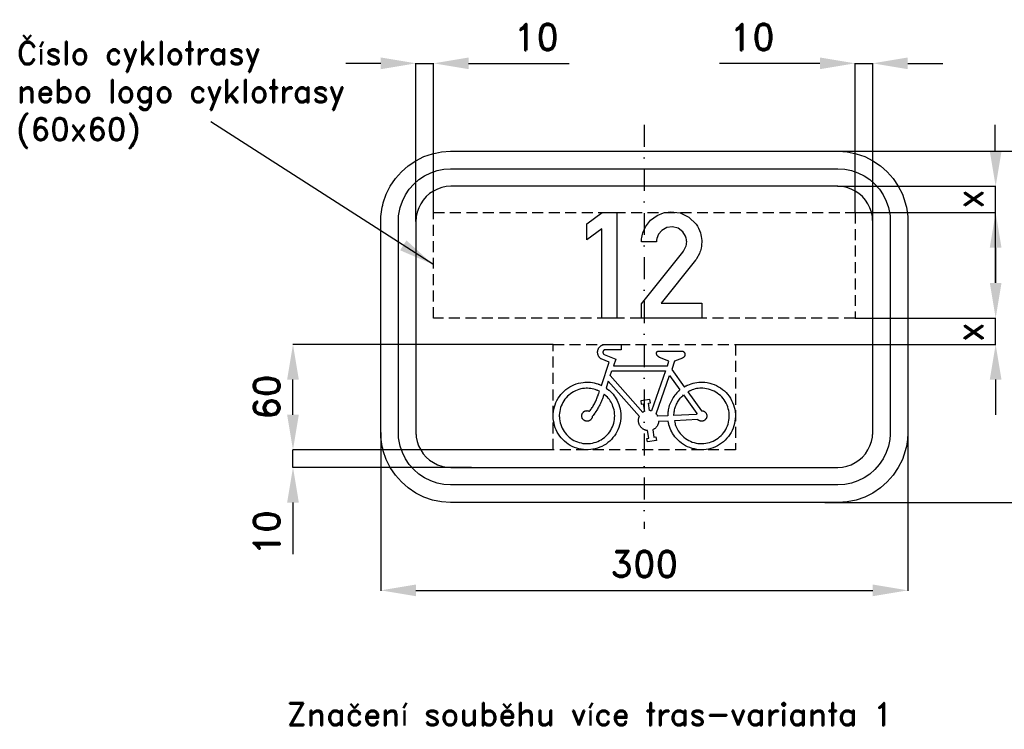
# Model space of a CAD drawing. Header units: millimetres. Extents: x -496 to 1891, y -906 to 175.
# Tile 3 of 4: x -356 to 205, y -229 to 175. Entities that reach past the tile are written whole.
import ezdxf

# ---------------------------------------------------------------- set-up
doc = ezdxf.new("R2010")
doc.units = ezdxf.units.MM
doc.header["$LTSCALE"] = 5
doc.linetypes.add('ČERCHOVANÁX2', pattern=[2, 1, -0.5, 0, -0.5])
doc.linetypes.add('ČÁRKOVANÁX2', pattern=[1.5, 1, -0.5])
doc.layers.add('Kóty', color=2, linetype='Continuous')
doc.layers.add('Značka', color=7, linetype='Continuous')
doc.styles.get("Standard").update_dxf_attribs({"font": 'romand.shx', "height": 15})
doc.dimstyles.get("Standard").update_dxf_attribs({"dimtxt": 15, "dimasz": 20, "dimexe": 0.18, "dimexo": 0.0625, "dimgap": 7.5, "dimtad": 1, "dimdec": 0, "dimzin": 0, "dimdsep": 46, "dimtxsty": 'Standard', "dimcen": 0.09, "dimadec": 0, "dimazin": 0, "dimtfac": 1, "dimtdec": 0, "dimtofl": 0, "dimtmove": 0, "dimatfit": 3, "dimfxl": 1, "dimtolj": 1, "dimtzin": 0, "dimarcsym": 0})

# ---------------------------------------------------------------- blocks, each defined once
blk = doc.blocks.new('*D0')
at = {"layer": 'Defpoints', "color": 0, "transparency": 16777216}
for p in [(-150, -60), (150, -60.31), (150, -150)]:
    blk.add_point(p, dxfattribs=at)
at = {"layer": 'Kóty', "color": 0, "lineweight": -2, "transparency": 16777216}
for p, q in [((-150, -60.06), (-150, -150.18)), ((150, -60.38), (150, -150.18)), ((-130, -150), (130, -150))]:
    blk.add_line(p, q, dxfattribs=at)
at = {"layer": 'Kóty', "color": 0, "transparency": 16777216}
for points in [[(-130, -146.67), (-130, -153.33), (-150, -150)], [(130, -146.67), (130, -153.33), (150, -150)]]:
    blk.add_solid(points, dxfattribs=at)
at = {"layer": 'Kóty', "color": 0, "transparency": 16777216, "insert": (0, -135), "char_height": 15, "attachment_point": 5}
blk.add_mtext('\\A1;300', dxfattribs=at)
blk = doc.blocks.new('*D1')
at = {"layer": 'Defpoints', "color": 0, "transparency": 16777216}
for p in [(-200, -10), (-51.88, -10), (-51.88, -70)]:
    blk.add_point(p, dxfattribs=at)
at = {"layer": 'Kóty', "color": 0, "lineweight": -2, "transparency": 16777216}
for p, q in [((-51.94, -10), (-200.18, -10)), ((-200, -50), (-200, -30)), ((-51.94, -70), (-200.18, -70))]:
    blk.add_line(p, q, dxfattribs=at)
at = {"layer": 'Kóty', "color": 0, "transparency": 16777216}
for points in [[(-203.33, -30), (-196.67, -30), (-200, -10)], [(-203.33, -50), (-196.67, -50), (-200, -70)]]:
    blk.add_solid(points, dxfattribs=at)
at = {"layer": 'Kóty', "color": 0, "transparency": 16777216, "insert": (-215, -40), "char_height": 15, "attachment_point": 5, "rotation": 90}
blk.add_mtext('\\A1;60', dxfattribs=at)
blk = doc.blocks.new('*D2')
at = {"layer": 'Defpoints', "color": 0, "transparency": 16777216}
for p in [(102.78, 100), (250, 100), (102.78, -100)]:
    blk.add_point(p, dxfattribs=at)
at = {"layer": 'Kóty', "color": 0, "lineweight": -2, "transparency": 16777216}
for p, q in [((102.84, 100), (250.18, 100)), ((250, -80), (250, 80)), ((102.84, -100), (250.18, -100))]:
    blk.add_line(p, q, dxfattribs=at)
at = {"layer": 'Kóty', "color": 0, "transparency": 16777216}
for points in [[(246.67, 80), (253.33, 80), (250, 100)], [(246.67, -80), (253.33, -80), (250, -100)]]:
    blk.add_solid(points, dxfattribs=at)
at = {"layer": 'Kóty', "color": 0, "transparency": 16777216, "insert": (235, 0), "char_height": 15, "attachment_point": 5, "rotation": 90}
blk.add_mtext('\\A1;200', dxfattribs=at)
blk = doc.blocks.new('*D8')
at = {"layer": 'Defpoints', "color": 0, "transparency": 16777216}
for p in [(-120, 150), (-120, 65), (-130, 60)]:
    blk.add_point(p, dxfattribs=at)
at = {"layer": 'Kóty', "color": 0, "lineweight": -2, "transparency": 16777216}
for p, q in [((-150, 150), (-170, 150)), ((-130, 60.06), (-130, 150.18)), ((-120, 65.06), (-120, 150.18)), ((-100, 150), (-42.86, 150))]:
    blk.add_line(p, q, dxfattribs=at)
at = {"layer": 'Kóty', "color": 0, "transparency": 16777216}
for points in [[(-150, 153.33), (-150, 146.67), (-130, 150)], [(-100, 153.33), (-100, 146.67), (-120, 150)]]:
    blk.add_solid(points, dxfattribs=at)
at = {"layer": 'Kóty', "color": 0, "transparency": 16777216, "insert": (-61.43, 165), "char_height": 15, "attachment_point": 5}
blk.add_mtext('\\A1;10', dxfattribs=at)
blk = doc.blocks.new('*D9')
at = {"layer": 'Defpoints', "color": 0, "transparency": 16777216}
for p in [(120, 150), (120, 65), (130, 60)]:
    blk.add_point(p, dxfattribs=at)
at = {"layer": 'Kóty', "color": 0, "lineweight": -2, "transparency": 16777216}
for p, q in [((100, 150), (42.86, 150)), ((120, 65.06), (120, 150.18)), ((130, 60.06), (130, 150.18)), ((150, 150), (170, 150))]:
    blk.add_line(p, q, dxfattribs=at)
at = {"layer": 'Kóty', "color": 0, "transparency": 16777216}
for points in [[(100, 153.33), (100, 146.67), (120, 150)], [(150, 153.33), (150, 146.67), (130, 150)]]:
    blk.add_solid(points, dxfattribs=at)
at = {"layer": 'Kóty', "color": 0, "transparency": 16777216, "insert": (61.43, 165), "char_height": 15, "attachment_point": 5}
blk.add_mtext('\\A1;10', dxfattribs=at)

msp = doc.modelspace()

# ---------------------------------------------------------------- linework, layer by layer
at = {"layer": 'Kóty'}
for p, q in [((110.06, 80), (200.18, 80)), ((200, 25), (200, 80)), ((120.06, 65.06), (200.18, 65.06)), ((200, 45.06), (200, 25.06)), ((120, 5), (200.18, 5)), ((51.94, -10), (200.18, -10)), ((-200, -50), (-200, -30)), ((200, -30), (200, -50)), ((-52.01, -70), (-200.18, -70)), ((-98.47, -80), (-200.18, -80)), ((-200, -100), (-200, -129.36))]:
    msp.add_line(p, q, dxfattribs=at)
for points in [[(-130, 150), (-120, 150)], [(120, 150), (130, 150)], [(-120.38, 35.59), (-246.69, 116.61)], [(199.82, 100), (199.82, 115)], [(200, -10), (200, 5)], [(-200, -80), (-200, -70)]]:
    msp.add_lwpolyline(points, dxfattribs=at)
for points in [[(196.67, 100), (203.33, 100), (200, 80)], [(196.67, 45.06), (203.33, 45.06), (200, 65.06)], [(-135.41, 49.2), (-139.01, 43.58), (-120.38, 35.59)], [(196.67, 25), (203.33, 25), (200, 5)], [(196.67, -30), (203.33, -30), (200, -10)], [(-203.33, -50), (-196.67, -50), (-200, -70)], [(-203.33, -100), (-196.67, -100), (-200, -80)]]:
    msp.add_solid(points, dxfattribs=at)
at = {"layer": 'Značka', "color": 6, "linetype": 'ČERCHOVANÁX2', "lineweight": 25, "ltscale": 2.5}
msp.add_line((0, 115), (0, -115), dxfattribs=at)
at = {"layer": 'Značka', "color": 5}
for points in [[(-110, -100), (-110.16, -100), (-110.31, -100), (-115.48, -99.64), (-120.56, -98.58), (-125.46, -96.92), (-130.09, -94.59), (-134.4, -91.71), (-138.28, -88.28), (-141.72, -84.4), (-144.59, -80.09), (-146.91, -75.46), (-148.58, -70.55, -0.034157), (-149.65, -65.48, -0.036746), (-150, -60.31), (-150, -60.16), (-150, -60), (-150, 60), (-150, 60.16), (-150, 60.31, -0.032179), (-149.64, 65.48, -0.035458), (-148.58, 70.55), (-146.92, 75.46), (-144.59, 80.09), (-141.71, 84.4), (-138.28, 88.28), (-134.4, 91.72), (-130.09, 94.59), (-125.46, 96.91), (-120.56, 98.58), (-115.48, 99.65), (-110.31, 100), (-110.16, 100), (-110, 100), (110, 100), (110.16, 100), (110.31, 100), (115.48, 99.64), (120.55, 98.58), (125.46, 96.92), (130.09, 94.59), (134.4, 91.71), (138.28, 88.28), (141.72, 84.4), (144.59, 80.09), (146.91, 75.46), (148.58, 70.55, -0.034162), (149.65, 65.48, -0.036746), (150, 60.31), (150, 60.16), (150, 60), (150, -60), (150, -60.16), (150, -60.31, -0.032185), (149.64, -65.48, -0.035458), (148.58, -70.55), (146.92, -75.46), (144.59, -80.09), (141.71, -84.4), (138.28, -88.28), (134.4, -91.72), (130.09, -94.59), (125.46, -96.91), (120.55, -98.58), (115.48, -99.65), (110.31, -100), (110.16, -100), (110, -100), (-110, -100)], [(-110, -90), (-110.12, -90), (-110.24, -90), (-114.11, -89.73), (-117.92, -88.94), (-121.6, -87.69), (-125.07, -85.94), (-128.3, -83.79), (-131.21, -81.21), (-133.79, -78.3), (-135.94, -75.07), (-137.68, -71.6), (-138.94, -67.92), (-139.74, -64.11, -0.036748), (-140, -60.24), (-140, -60.12), (-140, -60), (-140, 60), (-140, 60.12), (-140, 60.24, -0.032178), (-139.73, 64.11, -0.035473), (-138.94, 67.92), (-137.69, 71.6), (-135.94, 75.07), (-133.78, 78.3), (-131.21, 81.21), (-128.3, 83.79), (-125.07, 85.94), (-121.59, 87.68), (-117.92, 88.94), (-114.11, 89.74), (-110.24, 90), (-110.12, 90), (-110, 90), (110, 90), (110.12, 90), (110.24, 90), (114.11, 89.73), (117.92, 88.94), (121.6, 87.69), (125.07, 85.94), (128.3, 83.79), (131.21, 81.21), (133.79, 78.3), (135.94, 75.07), (137.68, 71.6), (138.94, 67.92), (139.74, 64.11, -0.036756), (140, 60.24), (140, 60.12), (140, 60), (140, -60), (140, -60.12), (140, -60.24, -0.032178), (139.73, -64.11, -0.035481), (138.94, -67.92), (137.69, -71.6), (135.94, -75.07), (133.78, -78.3), (131.21, -81.21), (128.3, -83.79), (125.07, -85.94), (121.59, -87.68), (117.92, -88.94), (114.11, -89.74), (110.24, -90), (110.12, -90), (110, -90), (-110, -90)], [(-110, -80), (110, -80), (110.08, -80), (110.16, -80), (112.74, -79.82), (115.28, -79.29), (117.73, -78.46), (120.05, -77.29), (122.2, -75.86), (124.14, -74.14), (125.86, -72.2), (127.29, -70.05), (128.45, -67.73), (129.29, -65.28), (129.83, -62.74, 0.036731), (130, -60.16), (130, -60.08), (130, -60), (130, 60), (130, 60.08), (130, 60.16, 0.032172), (129.82, 62.74), (129.29, 65.28), (128.46, 67.73), (127.29, 70.05), (125.86, 72.2), (124.14, 74.14), (122.2, 75.86), (120.05, 77.29), (117.73, 78.45), (115.28, 79.29), (112.74, 79.83), (110.16, 80), (110.08, 80), (110, 80), (-110, 80), (-110.08, 80), (-110.16, 80), (-112.74, 79.82), (-115.28, 79.29), (-117.73, 78.46), (-120.05, 77.29), (-122.2, 75.86), (-124.14, 74.14), (-125.86, 72.2), (-127.29, 70.05), (-128.45, 67.73), (-129.29, 65.28), (-129.83, 62.74, 0.036731), (-130, 60.16), (-130, 60.08), (-130, 60), (-130, -60), (-130, -60.08), (-130, -60.16, 0.032172), (-129.82, -62.74), (-129.29, -65.28), (-128.46, -67.73), (-127.29, -70.05), (-125.86, -72.2), (-124.14, -74.14), (-122.2, -75.86), (-120.05, -77.29), (-117.73, -78.45), (-115.28, -79.29), (-112.74, -79.83), (-110.16, -80), (-110.08, -80), (-110, -80)], [(-1.59, 5), (-1.59, 13.01), (21.88, 42.55), (22.22, 42.99), (22.55, 43.43), (23.82, 46.1, 0.094393), (24.1, 49.05, 0.092216), (23.48, 51.71), (21.97, 54.02), (19.31, 56.09), (16.09, 56.95), (12.8, 56.54), (9.92, 54.85), (8.13, 52.77), (7.17, 50.26), (7.02, 49.33), (6.94, 48.4), (-1.59, 48.4), (-1.57, 49.2), (-1.53, 50.01, -0.059381), (-0.82, 53.61), (0.72, 56.98), (3.57, 60.67), (7.34, 63.39), (10.97, 64.88), (14.85, 65.46), (20.39, 64.81), (25.42, 62.36), (29.46, 58.48, -0.087819), (31.92, 53.48, -0.068518), (32.68, 49.22, -0.062444), (32.32, 44.88, -0.050763), (31.38, 41.66), (29.76, 38.76), (29.44, 38.32), (29.11, 37.89), (9.62, 13.56), (32.66, 13.56), (32.66, 5), (-1.59, 5)], [(21.49, -13.75), (21.58, -13.77), (21.67, -13.79), (21.69, -13.8), (21.71, -13.8), (21.78, -13.83), (21.86, -13.85), (21.94, -13.89), (22.03, -13.93), (22.12, -13.97), (22.2, -14.02), (22.28, -14.07), (22.36, -14.13), (22.45, -14.2), (22.54, -14.28), (22.62, -14.36), (22.7, -14.45), (22.77, -14.55), (22.84, -14.65), (22.9, -14.75), (22.96, -14.86), (23.01, -14.97), (23.05, -15.08), (23.09, -15.19), (23.12, -15.31), (23.14, -15.43), (23.15, -15.54), (23.16, -15.66, -0.014853), (23.15, -15.78), (23.14, -15.94), (23.12, -16.1), (23.08, -16.26), (23.02, -16.42), (22.96, -16.57), (22.88, -16.71), (22.79, -16.85), (22.7, -16.98), (22.62, -17.09), (22.53, -17.19), (22.44, -17.28), (22.34, -17.37), (22.24, -17.45), (22.13, -17.52), (22.04, -17.58), (21.95, -17.63), (21.93, -17.64), (21.91, -17.65), (21.79, -17.71), (21.67, -17.76), (17.25, -19.44), (15.57, -24.24), (22.75, -34.18), (22.8, -34.15), (22.85, -34.13), (23.04, -34.02), (23.23, -33.92), (23.47, -33.79), (23.71, -33.66), (23.95, -33.53), (24.19, -33.41), (24.44, -33.29), (24.68, -33.17), (25.68, -32.74), (26.7, -32.37), (27.74, -32.06), (28.8, -31.82), (29.88, -31.63), (30.97, -31.52), (32.06, -31.47), (33.16, -31.48), (34.52, -31.55), (35.87, -31.72), (37.21, -31.99), (38.52, -32.36), (39.8, -32.82), (41.05, -33.39), (42.24, -34.05), (43.39, -34.78), (44.5, -35.58), (45.55, -36.45), (46.53, -37.39), (47.44, -38.41), (48.27, -39.49), (49.02, -40.63), (49.67, -41.83), (50.25, -43.06), (50.76, -44.33), (51.18, -45.63), (51.5, -46.95), (51.72, -48.3), (51.84, -49.66, -0.020872), (51.86, -51.02), (51.77, -52.38), (51.59, -53.73), (51.34, -55.07), (51, -56.39), (50.57, -57.68), (50.02, -58.93), (49.4, -60.15), (48.68, -61.31), (47.88, -62.41), (47.01, -63.45), (46.08, -64.45), (45.08, -65.38), (44.02, -66.24), (42.89, -67), (41.71, -67.69), (40.49, -68.29), (39.22, -68.79), (37.92, -69.2), (36.6, -69.54), (35.26, -69.79), (33.9, -69.94), (32.54, -69.98), (31.17, -69.94), (29.82, -69.78), (28.49, -69.52), (27.17, -69.17), (25.87, -68.75), (24.61, -68.24), (23.39, -67.64), (22.22, -66.95), (21.09, -66.17), (20.03, -65.31), (19.04, -64.38), (18.11, -63.37), (17.4, -62.54), (16.74, -61.67), (16.13, -60.75), (15.58, -59.8), (15.09, -58.83), (14.67, -57.83), (14.32, -56.8), (14.03, -55.76), (13.96, -55.49), (13.9, -55.23), (13.85, -55.02), (13.8, -54.8), (13.79, -54.75), (13.78, -54.7), (13.58, -53.63), (8.16, -53.9), (8.12, -54.2), (8.07, -54.5), (8.06, -54.56), (8.05, -54.61), (8, -54.85), (7.93, -55.08), (7.83, -55.37), (7.72, -55.65), (7.59, -55.92), (7.45, -56.19), (7.29, -56.45), (7.12, -56.7), (6.93, -56.94), (6.74, -57.18), (6.54, -57.4), (6.32, -57.62), (6.09, -57.81), (5.85, -58), (5.65, -58.13), (5.45, -58.26), (5.39, -58.29), (5.34, -58.31), (5.07, -58.46), (4.8, -58.59), (5.48, -62.81), (6.59, -62.63), (6.91, -64.61), (1.73, -65.44), (1.41, -63.46), (2.52, -63.29), (1.84, -59.07), (1.57, -59.03), (1.31, -58.99), (1.25, -58.97), (1.2, -58.96), (0.99, -58.92), (0.78, -58.86), (0.52, -58.78), (0.27, -58.68), (0.02, -58.57), (-0.22, -58.45), (-0.46, -58.31), (-0.69, -58.17), (-0.97, -57.98), (-1.24, -57.77), (-1.5, -57.55), (-1.74, -57.31), (-1.96, -57.06), (-2.17, -56.79), (-2.36, -56.51), (-2.54, -56.22), (-2.7, -55.92), (-2.85, -55.61), (-2.97, -55.3), (-3.08, -54.98), (-3.16, -54.65), (-3.23, -54.31), (-3.27, -53.98), (-3.3, -53.64), (-3.31, -53.37), (-3.31, -53.09), (-3.29, -52.82), (-3.26, -52.55), (-3.22, -52.28), (-3.16, -52.02), (-3.1, -51.81), (-3.03, -51.6), (-3.02, -51.55), (-3, -51.5), (-2.9, -51.25), (-2.8, -51), (-20.49, -31.01), (-21.79, -34.82), (-20.93, -35.46), (-20.89, -35.49), (-20.85, -35.53), (-20.68, -35.66), (-20.51, -35.79), (-20.3, -35.96), (-20.09, -36.13), (-19.29, -36.83), (-18.54, -37.59), (-17.82, -38.38), (-17.16, -39.22), (-16.54, -40.1), (-15.98, -41.02), (-15.48, -41.97), (-15.02, -42.95), (-14.51, -44.19), (-14.08, -45.46), (-13.75, -46.75), (-13.52, -48.07), (-13.38, -49.41), (-13.35, -50.75, -0.019389), (-13.41, -52.09), (-13.57, -53.42), (-13.79, -54.74), (-14.1, -56.05), (-14.5, -57.32), (-15.01, -58.57), (-15.6, -59.77), (-16.27, -60.93), (-17.03, -62.03), (-17.87, -63.08), (-18.76, -64.09), (-19.71, -65.03), (-20.73, -65.9), (-21.81, -66.69), (-22.95, -67.4), (-24.13, -68.02), (-25.36, -68.56), (-26.63, -69.01), (-27.91, -69.39), (-29.22, -69.69), (-30.54, -69.89), (-31.88, -69.99), (-33.22, -69.99), (-34.55, -69.89), (-35.88, -69.7), (-37.19, -69.41), (-38.49, -69.06), (-39.75, -68.62), (-40.98, -68.09), (-42.17, -67.47), (-43.31, -66.77), (-44.39, -65.98), (-45.42, -65.11), (-46.38, -64.18), (-47.29, -63.19), (-48.13, -62.15), (-48.9, -61.05), (-49.57, -59.89), (-50.17, -58.69), (-50.67, -57.45), (-51.08, -56.18), (-51.41, -54.88), (-51.66, -53.56), (-51.83, -52.23), (-51.89, -50.89, -0.018666), (-51.86, -49.55), (-51.73, -48.22), (-51.5, -46.9), (-51.18, -45.6), (-50.76, -44.32), (-50.28, -43.07), (-49.72, -41.85), (-49.07, -40.68), (-48.33, -39.56), (-47.52, -38.49), (-46.62, -37.5), (-45.66, -36.57), (-44.64, -35.7), (-43.57, -34.89), (-42.45, -34.16), (-41.28, -33.51), (-40.06, -32.95), (-38.81, -32.48), (-37.52, -32.1), (-36.21, -31.82), (-34.88, -31.62), (-33.81, -31.51), (-32.73, -31.45), (-31.66, -31.46), (-30.58, -31.54), (-29.52, -31.68), (-28.47, -31.89), (-27.44, -32.17), (-26.43, -32.51), (-26.18, -32.6), (-25.93, -32.7), (-25.73, -32.77), (-25.53, -32.85), (-25.48, -32.87), (-25.43, -32.89), (-24.44, -33.31), (-19.95, -20.13), (-24.49, -18.28), (-24.67, -18.15), (-24.85, -18.03), (-24.88, -18), (-24.92, -17.97), (-25.05, -17.86), (-25.18, -17.74), (-25.34, -17.59), (-25.49, -17.42), (-25.63, -17.25), (-25.77, -17.08), (-25.89, -16.89), (-26, -16.7), (-26.13, -16.46), (-26.25, -16.21), (-26.35, -15.95), (-26.43, -15.69), (-26.5, -15.42), (-26.55, -15.14), (-26.58, -14.87), (-26.59, -14.59), (-26.6, -14.32), (-26.58, -14.04), (-26.55, -13.77), (-26.5, -13.49), (-26.43, -13.23), (-26.34, -12.96), (-26.24, -12.71), (-26.12, -12.46), (-25.99, -12.21), (-25.85, -11.98), (-25.69, -11.75), (-25.52, -11.53), (-25.33, -11.33), (-25.13, -11.14), (-24.92, -10.96), (-24.7, -10.79), (-24.51, -10.67), (-24.33, -10.55), (-24.13, -10.44), (-23.93, -10.35), (-23.73, -10.26), (-23.52, -10.19), (-23.31, -10.13), (-23.09, -10.08), (-23.04, -10.07), (-22.99, -10.05), (-22.94, -10.05), (-22.9, -10.04), (-22.89, -10.04), (-22.88, -10.04), (-22.66, -10), (-13.14, -10), (-13.14, -13), (-22.24, -13), (-22.31, -13.01), (-22.38, -13.02), (-22.39, -13.02), (-22.41, -13.02), (-22.46, -13.04), (-22.52, -13.05), (-22.59, -13.07), (-22.65, -13.1), (-22.72, -13.13), (-22.78, -13.16), (-22.85, -13.2), (-22.91, -13.24), (-22.98, -13.29), (-23.05, -13.34), (-23.12, -13.4), (-23.18, -13.46), (-23.24, -13.53), (-23.29, -13.6), (-23.34, -13.68), (-23.39, -13.76), (-23.43, -13.84), (-23.47, -13.92), (-23.5, -14), (-23.52, -14.09), (-23.54, -14.17), (-23.56, -14.26), (-23.57, -14.35), (-23.57, -14.44), (-23.57, -14.53), (-23.56, -14.62), (-23.55, -14.71), (-23.53, -14.8), (-23.51, -14.88), (-23.48, -14.97), (-23.45, -15.05), (-23.41, -15.13), (-23.38, -15.2), (-23.34, -15.26), (-23.3, -15.32), (-23.26, -15.38), (-23.21, -15.43), (-23.16, -15.48), (-23.12, -15.52), (-23.08, -15.56), (-23.07, -15.57), (-23.06, -15.58), (-23, -15.63), (-22.95, -15.67), (-16.21, -18.42), (-17.46, -22.11), (13.14, -22.11), (14.02, -19.57), (8.73, -17.38), (8.61, -17.32), (8.48, -17.26), (8.46, -17.25), (8.43, -17.24), (8.34, -17.18), (8.25, -17.13), (8.13, -17.05), (8.02, -16.97), (7.92, -16.88), (7.82, -16.79), (7.72, -16.7), (7.62, -16.6), (7.51, -16.47), (7.4, -16.34), (7.29, -16.2), (7.2, -16.06), (7.12, -15.91), (7.05, -15.75), (7, -15.59), (6.95, -15.42), (6.93, -15.33), (6.91, -15.24), (6.9, -15.15), (6.9, -15.06), (6.9, -14.96), (6.91, -14.87), (6.92, -14.78), (6.94, -14.69), (6.97, -14.6), (7, -14.51), (7.04, -14.43), (7.09, -14.35), (7.14, -14.27), (7.2, -14.2), (7.26, -14.13), (7.33, -14.07), (7.39, -14.02), (7.45, -13.97), (7.51, -13.93), (7.57, -13.89), (7.64, -13.86), (7.71, -13.83), (7.78, -13.8), (7.85, -13.78), (7.87, -13.78), (7.88, -13.78), (7.9, -13.77), (7.92, -13.77), (7.94, -13.76), (7.96, -13.76), (7.98, -13.76), (7.99, -13.75), (21.49, -13.75)], [(-29.64, -51.04), (-29.66, -51.2), (-29.7, -51.37), (-29.7, -51.4), (-29.71, -51.44), (-29.74, -51.57), (-29.78, -51.7), (-29.84, -51.86), (-29.91, -52.01), (-29.99, -52.17), (-30.08, -52.31), (-30.18, -52.45), (-30.28, -52.59), (-30.42, -52.75), (-30.57, -52.9), (-30.73, -53.05), (-30.9, -53.17), (-31.08, -53.29), (-31.26, -53.39), (-31.46, -53.48), (-31.66, -53.55), (-31.86, -53.61), (-32.07, -53.66), (-32.28, -53.7), (-32.49, -53.71), (-32.71, -53.71), (-32.92, -53.7), (-33.13, -53.67), (-33.34, -53.62), (-33.54, -53.56), (-33.74, -53.49), (-33.94, -53.41), (-34.13, -53.31), (-34.31, -53.19), (-34.48, -53.07), (-34.64, -52.93), (-34.79, -52.78), (-34.93, -52.62), (-35.07, -52.45), (-35.18, -52.27), (-35.29, -52.09), (-35.38, -51.89), (-35.46, -51.7), (-35.52, -51.49), (-35.56, -51.28), (-35.6, -51.07), (-35.62, -50.86), (-35.62, -50.65), (-35.61, -50.44), (-35.58, -50.22), (-35.54, -50.02), (-35.48, -49.81), (-35.41, -49.61), (-35.33, -49.41), (-35.23, -49.22), (-35.12, -49.04), (-34.99, -48.87), (-34.86, -48.7), (-34.71, -48.55), (-34.55, -48.41), (-34.38, -48.28), (-34.2, -48.16), (-34.02, -48.05), (-33.83, -47.96), (-33.63, -47.88), (-33.43, -47.82), (-33.22, -47.77), (-33.01, -47.74), (-32.8, -47.72), (-32.62, -47.71), (-32.45, -47.71), (-32.28, -47.72), (-32.11, -47.75), (-31.95, -47.78), (-31.78, -47.82), (-31.65, -47.87), (-31.53, -47.92), (-31.5, -47.93), (-31.46, -47.94), (-31.31, -48.01), (-31.16, -48.09), (-30.78, -47.57), (-30.42, -47.05), (-30.35, -46.94), (-30.27, -46.84), (-29.99, -46.41), (-29.71, -45.98), (-29.37, -45.44), (-29.05, -44.89), (-28.73, -44.33), (-28.43, -43.77), (-28.13, -43.2), (-27.85, -42.62), (-27.57, -42.05), (-27.3, -41.47), (-27.04, -40.88), (-26.8, -40.29), (-26.57, -39.69), (-26.35, -39.09), (-26.18, -38.61), (-26.02, -38.12), (-25.98, -38), (-25.95, -37.87), (-25.76, -37.26), (-25.58, -36.65), (-26.37, -36.29), (-26.41, -36.27), (-26.45, -36.25), (-26.61, -36.19), (-26.77, -36.12), (-26.98, -36.04), (-27.18, -35.96), (-28, -35.67), (-28.83, -35.43), (-29.68, -35.24), (-30.54, -35.1), (-31.41, -35.01), (-32.28, -34.97), (-33.15, -34.99), (-34.03, -35.05), (-35.11, -35.17), (-36.18, -35.37), (-37.24, -35.64), (-38.27, -36), (-39.27, -36.42), (-40.24, -36.92), (-41.17, -37.49), (-42.05, -38.13), (-42.91, -38.8), (-43.72, -39.53), (-44.47, -40.32), (-45.16, -41.16), (-45.79, -42.05), (-46.35, -42.99), (-46.84, -43.96), (-47.27, -44.96), (-47.64, -45.99), (-47.94, -47.03), (-48.17, -48.1), (-48.31, -49.18), (-48.38, -50.27, 0.020344), (-48.37, -51.36), (-48.28, -52.44), (-48.11, -53.52), (-47.89, -54.59), (-47.6, -55.63), (-47.23, -56.66), (-46.79, -57.65), (-46.27, -58.62), (-45.69, -59.54), (-45.04, -60.41), (-44.33, -61.24), (-43.59, -62.03), (-42.79, -62.77), (-41.93, -63.45), (-41.03, -64.06), (-40.09, -64.61), (-39.11, -65.09), (-38.1, -65.49), (-37.06, -65.83), (-36.01, -66.11), (-34.94, -66.32), (-33.86, -66.45), (-32.77, -66.49), (-31.68, -66.47), (-30.6, -66.36), (-29.53, -66.17), (-28.47, -65.91), (-27.42, -65.6), (-26.4, -65.21), (-25.42, -64.76), (-24.47, -64.22), (-23.55, -63.63), (-22.69, -62.97), (-21.87, -62.24), (-21.11, -61.46), (-20.39, -60.65), (-19.72, -59.79), (-19.12, -58.88), (-18.59, -57.92), (-18.12, -56.94), (-17.74, -55.92), (-17.42, -54.88), (-17.18, -53.82), (-17, -52.74), (-16.89, -51.66), (-16.85, -50.57), (-16.9, -49.49), (-17.03, -48.4), (-17.23, -47.33), (-17.51, -46.28), (-17.86, -45.25), (-18.18, -44.43), (-18.54, -43.63), (-18.95, -42.85), (-19.4, -42.1), (-19.89, -41.39), (-20.43, -40.71), (-21.01, -40.06), (-21.63, -39.46), (-21.79, -39.31), (-21.95, -39.16), (-22.08, -39.04), (-22.21, -38.93), (-22.25, -38.9), (-22.28, -38.87), (-22.94, -38.31), (-23.16, -39), (-23.39, -39.69), (-23.44, -39.82), (-23.48, -39.96), (-23.68, -40.5), (-23.88, -41.05), (-24.15, -41.72), (-24.43, -42.38), (-24.73, -43.05), (-25.03, -43.7), (-25.35, -44.35), (-25.69, -44.99), (-26.03, -45.63), (-26.38, -46.26), (-26.74, -46.89), (-27.12, -47.51), (-27.51, -48.12), (-27.91, -48.72), (-28.24, -49.19), (-28.58, -49.66), (-28.67, -49.77), (-28.76, -49.89), (-29.2, -50.46), (-29.64, -51.04)], [(32.54, -47.73), (32.71, -47.73), (32.88, -47.74), (32.91, -47.74), (32.94, -47.75), (33.08, -47.77), (33.21, -47.79), (33.38, -47.83), (33.54, -47.88), (33.7, -47.94), (33.86, -48), (34.01, -48.08), (34.16, -48.17), (34.34, -48.28), (34.51, -48.41), (34.67, -48.55), (34.82, -48.71), (34.96, -48.87), (35.08, -49.04), (35.19, -49.22), (35.29, -49.41), (35.38, -49.61), (35.45, -49.81), (35.51, -50.01), (35.55, -50.22), (35.58, -50.43), (35.6, -50.64, -0.019488), (35.59, -50.86), (35.57, -51.07), (35.54, -51.28), (35.5, -51.49), (35.44, -51.69), (35.36, -51.89), (35.27, -52.08), (35.17, -52.27), (35.05, -52.45), (34.92, -52.62), (34.78, -52.78), (34.63, -52.93), (34.47, -53.07), (34.3, -53.2), (34.12, -53.31), (33.93, -53.41), (33.74, -53.5), (33.54, -53.57), (33.34, -53.63), (33.13, -53.68), (32.92, -53.71), (32.71, -53.73), (32.49, -53.73), (32.28, -53.71), (32.07, -53.68), (31.86, -53.63), (31.7, -53.59), (31.53, -53.54), (31.37, -53.47), (31.22, -53.4), (31.07, -53.32), (30.93, -53.23), (30.82, -53.15), (30.71, -53.06), (30.68, -53.04), (30.66, -53.02), (30.53, -52.9), (30.41, -52.78), (17.09, -53.45), (17.28, -54.31), (17.5, -55.17), (17.55, -55.34), (17.6, -55.51), (17.82, -56.18), (18.07, -56.84), (18.43, -57.64), (18.84, -58.42), (19.3, -59.19), (19.8, -59.92), (20.35, -60.62), (20.93, -61.28), (21.7, -62.09), (22.51, -62.83), (23.38, -63.52), (24.3, -64.13), (25.26, -64.68), (26.26, -65.15), (27.3, -65.55), (28.36, -65.87), (29.43, -66.14), (30.52, -66.34), (31.62, -66.45), (32.72, -66.48), (33.83, -66.44), (34.93, -66.3), (36.01, -66.09), (37.08, -65.8), (38.13, -65.45), (39.16, -65.04), (40.15, -64.55), (41.1, -63.99), (42.01, -63.36), (42.87, -62.66), (43.67, -61.9), (44.43, -61.09), (45.13, -60.24), (45.78, -59.34), (46.36, -58.4), (46.87, -57.42), (47.3, -56.4), (47.66, -55.35), (47.93, -54.28), (48.14, -53.19), (48.28, -52.1), (48.35, -50.99, 0.020647), (48.34, -49.89), (48.24, -48.79), (48.07, -47.69), (47.82, -46.62), (47.48, -45.56), (47.07, -44.53), (46.61, -43.53), (46.08, -42.56), (45.49, -41.62), (44.81, -40.74), (44.09, -39.91), (43.3, -39.14), (42.45, -38.42), (41.56, -37.77), (40.63, -37.17), (39.67, -36.63), (38.67, -36.16), (37.63, -35.77), (36.57, -35.45), (35.49, -35.22), (34.39, -35.07), (33.29, -34.98), (32.4, -34.96), (31.51, -34.98), (30.62, -35.05), (29.75, -35.18), (28.88, -35.36), (28.03, -35.6), (27.2, -35.9), (26.39, -36.24), (26.19, -36.33), (25.99, -36.43), (25.83, -36.5), (25.67, -36.58), (25.63, -36.6), (25.59, -36.62), (24.81, -37.03), (32.54, -47.73)]]:
    msp.add_lwpolyline(points, format="xyb", dxfattribs=at)
at = {"layer": 'Značka', "color": 6, "linetype": 'ČÁRKOVANÁX2', "ltscale": 1.25}
for points in [[(-120, 5), (-120, 65), (120, 65), (120, 5), (-120, 5)], [(-51.88, -70), (-51.88, -10), (51.88, -10), (51.88, -70), (-51.88, -70)]]:
    msp.add_lwpolyline(points, dxfattribs=at)
at = {"layer": 'Značka', "color": 5}
for points in [[(-24.14, 5), (-24.14, 55.88), (-32.66, 49.48), (-32.66, 58.59), (-24.05, 65), (-15.59, 65), (-15.59, 5), (-24.14, 5)], [(-0.6, -43.89), (0.08, -48.11), (0.03, -48.14), (-0.02, -48.16), (-0.21, -48.26), (-0.41, -48.36), (-0.6, -48.47), (-0.78, -48.59), (-0.82, -48.62), (-0.87, -48.66), (-19.38, -27.75), (-18.48, -25.11), (12.09, -25.11), (4.16, -47.87), (4.11, -47.85), (4.05, -47.84), (3.83, -47.78), (3.61, -47.72), (3.38, -47.68), (3.16, -47.65), (3.1, -47.64), (3.04, -47.64), (2.36, -43.42), (3.47, -43.24), (3.16, -41.27), (-2.02, -42.1), (-1.71, -44.07), (-0.6, -43.89)], [(14.37, -27.69), (20.3, -35.91), (19.67, -36.47), (19.64, -36.49), (19.61, -36.52), (19.49, -36.64), (19.36, -36.75), (19.21, -36.89), (19.06, -37.04), (18.47, -37.63), (17.91, -38.26), (17.38, -38.91), (16.88, -39.58), (16.41, -40.28), (15.97, -41), (15.57, -41.74), (15.19, -42.5), (14.84, -43.27), (14.52, -44.05), (14.23, -44.84), (13.99, -45.65), (13.79, -46.47), (13.63, -47.29), (13.53, -47.95), (13.46, -48.62), (13.45, -48.79), (13.43, -48.96), (13.38, -49.8), (13.35, -50.64), (7.65, -50.92), (7.62, -50.85), (7.58, -50.77), (7.42, -50.48), (7.25, -50.2), (7.06, -49.93), (6.86, -49.67), (6.8, -49.61), (6.75, -49.55), (14.37, -27.69)], [(29.96, -49.29), (29.95, -49.31), (29.94, -49.34), (29.88, -49.44), (29.84, -49.55), (29.79, -49.65), (29.75, -49.76), (29.75, -49.79), (29.74, -49.82), (16.85, -50.46), (16.88, -49.8), (16.93, -49.13), (16.95, -49), (16.96, -48.87), (17.02, -48.34), (17.11, -47.81), (17.24, -47.16), (17.41, -46.52), (17.6, -45.88), (17.82, -45.25), (18.07, -44.63), (18.35, -44.02), (18.64, -43.41), (18.95, -42.82), (19.29, -42.24), (19.66, -41.69), (20.05, -41.15), (20.47, -40.63), (20.82, -40.23), (21.19, -39.85), (21.29, -39.75), (21.38, -39.66), (21.86, -39.2), (22.36, -38.75), (29.96, -49.29)]]:
    msp.add_lwpolyline(points, dxfattribs=at)

# ---------------------------------------------------------------- texts
at = {"layer": 'Kóty', "char_height": 13, "attachment_point": 1}
for s, width, insert in [('Číslo cyklotrasy\\Pnebo logo cyklotrasy \\P(60x60)', 196.1637, (-357.21, 162.35)), ('Značení souběhu více tras-varianta 1', 400.1847, (-203.4, -213.96))]:
    msp.add_mtext_dynamic_manual_height_columns(s, width=width, gutter_width=100, heights=[0], dxfattribs=dict(at, insert=insert))
at = {"layer": 'Kóty', "char_height": 15, "attachment_point": 5, "rotation": 90}
for s, insert in [('\\A1;x', (185, 72.84)), ('\\A1;x', (185, -2.87)), ('\\A1;10', (-215, -117.2))]:
    msp.add_mtext(s, dxfattribs=dict(at, insert=insert))

# ---------------------------------------------------------------- dimensions: what is measured, and where the dimension line sits
at = {"layer": 'Kóty'}
for base, p1, p2, picture, middle in [((-120, 150), (-130, 60), (-120, 65), '*D8', (-61.43, 165)), ((120, 150), (130, 60), (120, 65), '*D9', (61.43, 165)), ((150, -150), (-150, -60), (150, -60.31), '*D0', (0, -135))]:
    dim = msp.add_linear_dim(base=base, p1=p1, p2=p2, dimstyle='Standard', dxfattribs=at)
    dim.commit()
    dim.dimension.update_dxf_attribs({"geometry": picture, "text_midpoint": middle})
for base, p1, p2, picture, middle in [((250, 100), (102.78, -100), (102.78, 100), '*D2', (235, 0)), ((-200, -10), (-51.88, -70), (-51.88, -10), '*D1', (-215, -40))]:
    dim = msp.add_linear_dim(base=base, p1=p1, p2=p2, angle=90, dimstyle='Standard', dxfattribs=at)
    dim.commit()
    dim.dimension.update_dxf_attribs({"geometry": picture, "text_midpoint": middle})

doc.saveas('drawing.dxf')
